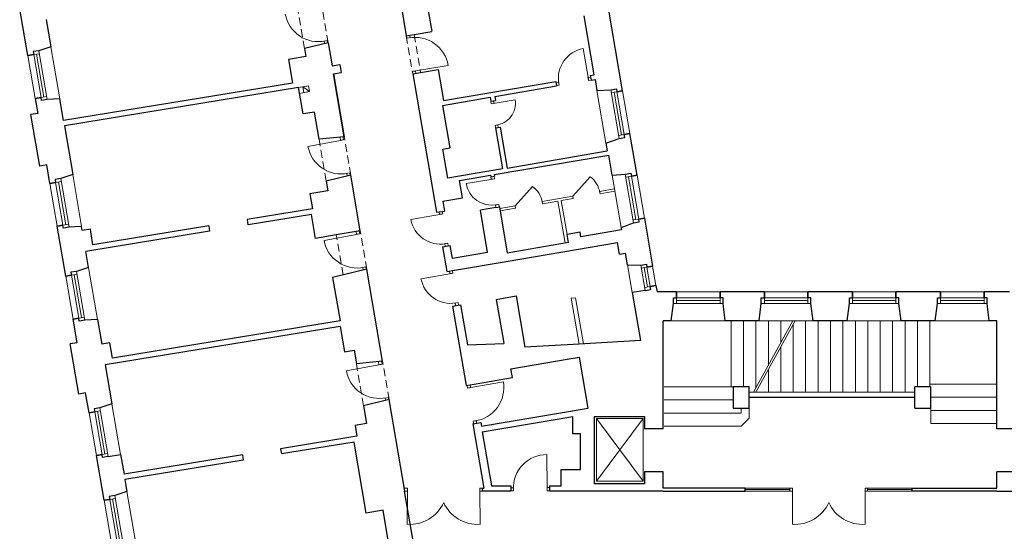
# Model space of a CAD drawing. Header units: centimetres. Extents: x 690840 to 714026, y 27673 to 40762.
# Tile 150 of 162: x 709597 to 709724, y 39016 to 39082. Entities that reach past the tile are written whole.
import ezdxf

# ---------------------------------------------------------------- set-up
doc = ezdxf.new("R2010")
doc.units = ezdxf.units.CM
doc.linetypes.add('DASHED', pattern=[19.05, 12.7, -6.35])
for name, color, linetype, lineweight in [('Drzwi i okna', 51, 'Continuous', 9), ('Kanały wentylacyjne', 3, 'Continuous', 9), ('Przekrojowa', 253, 'Continuous', 25), ('Ramka', 255, 'Continuous', 9), ('Widokowa', 140, 'Continuous', 9)]:
    doc.layers.add(name, color=color, linetype=linetype, lineweight=lineweight)

# ---------------------------------------------------------------- blocks, each defined once
blk = doc.blocks.new('zw$2918')
at = {"layer": 'Drzwi i okna', "color": 0}
for p, q in [((1351.6, -1801.4), (1350.5, -1794.9)), ((1360.5, -1799.9), (1351.6, -1801.4)), ((1359.5, -1800.1), (1358.4, -1793.6)), ((1137, -1809.3), (1145.8, -1807.7)), ((1138, -1809.1), (1139.1, -1815.5)), ((1145.8, -1807.7), (1146.9, -1813.6)), ((1818.8, -1907), (1805.9, -1828.1)), ((1373.6, -1885.8), (1458, -1871.9)), ((1374.6, -1885.7), (1365.7, -1887.1)), ((1365.7, -1887.1), (1366.8, -1893.5)), ((1374.7, -1892.2), (1373.6, -1885.8)), ((1817.9, -1901.6), (1819.4, -1910.5)), ((1824.5, -1901.5), (1818.1, -1902.6)), ((1742.2, -1915), (1735.7, -1916.1)), ((1743.5, -1922.9), (1737, -1924)), ((1742, -1914), (1743.5, -1922.9)), ((1819.4, -1910.5), (1825.8, -1909.4)), ((1568.7, -1970.2), (1567.6, -1963.7)), ((1568.7, -1970.2), (1630.4, -1960.2)), ((1577.6, -1968.8), (1568.7, -1970.2)), ((1575.6, -1969), (1574.5, -1962.5)), ((1585.5, -2025.1), (1578.6, -2026.3)), ((1578.6, -2026.3), (1579.6, -2032.7)), ((1586.5, -2031.5), (1585.5, -2025.1)), ((1180.6, -2064.7), (1096.5, -2080.2)), ((1179.1, -2056.7), (1180.6, -2064.7)), ((1179.6, -2064.9), (1188.4, -2063.3)), ((1188.4, -2063.3), (1187.1, -2056.2)), ((1195.3, -2150.4), (1204.2, -2148.8)), ((1196.3, -2150.2), (1197.3, -2155.8)), ((1204.2, -2148.8), (1205.2, -2154.5)), ((1572.8, -2164.4), (1503.7, -2175.8)), ((1568.4, -2165.1), (1567.3, -2158.6)), ((1568.4, -2165.1), (1577.2, -2163.6)), ((1577.2, -2163.6), (1576.2, -2157.1)), ((1579.3, -2231.1), (1588.2, -2229.7)), ((1580.4, -2237.5), (1579.3, -2231.1)), ((1588.2, -2229.7), (1589.2, -2236.1)), ((1440.3, -2254.8), (1361.5, -2268.6)), ((1434.7, -2249.2), (1435.8, -2255.6)), ((1434.8, -2255.8), (1443.7, -2254.2)), ((1443.7, -2254.2), (1442.6, -2247.8)), ((1222, -2307.2), (1137.9, -2322.7)), ((1220.8, -2300.3), (1222, -2307.2)), ((1221.1, -2307.4), (1229.9, -2305.8)), ((1229.9, -2305.8), (1228.6, -2298.7)), ((1448.1, -2331.5), (1456.9, -2330)), ((1449.1, -2331.4), (1450.2, -2337.9)), ((1456.9, -2330), (1458.1, -2336.5)), ((1236.8, -2392.9), (1245.6, -2391.2)), ((1237.8, -2392.7), (1238.9, -2399)), ((1245.6, -2391.2), (1246.7, -2397)), ((1466.6, -2407.6), (1387.8, -2421.4)), ((1461, -2402), (1462.2, -2408.4)), ((1461.2, -2408.5), (1470, -2407)), ((1470, -2407), (1468.9, -2400.6)), ((1474.4, -2484.3), (1483.3, -2482.8)), ((1475.4, -2484.1), (1476.5, -2490.6)), ((1483.3, -2482.8), (1484.4, -2489.3)), ((1278, -2635.3), (1279.5, -2643.3)), ((1287.4, -2641.9), (1286, -2634.6)), ((1279.5, -2643.3), (1195.4, -2658.8)), ((1278.5, -2643.5), (1287.4, -2641.9)), ((1515.7, -2701.9), (1600, -2687.6)), ((1507.8, -2703.3), (1506.6, -2696.3)), ((1516.7, -2701.7), (1507.8, -2703.3)), ((1514.5, -2695), (1515.7, -2701.9)), ((1294.2, -2729), (1303.1, -2727.4)), ((1295.2, -2728.8), (1296.4, -2735.1)), ((1303.1, -2727.4), (1304.2, -2733.2)), ((1531.2, -2787.4), (1522.3, -2788.9)), ((1522.3, -2788.9), (1523.3, -2794.9)), ((1530.2, -2787.6), (1531.2, -2793.6)), ((1712.5, -2960), (1712.1, -2874.5)), ((1352.7, -2961.1), (1346.2, -2961.1)), ((1352.6, -2970.1), (1352.7, -2961.1)), ((1539.7, -2970.1), (1539.7, -2961.1)), ((1539.7, -2961.1), (1546.2, -2961.1)), ((1625.6, -2960.5), (1619, -2960.5)), ((1625.6, -2959.5), (1625.6, -2968.5)), ((1712.5, -2959), (1712.5, -2968)), ((1719, -2960), (1712.5, -2960)), ((2344.7, -2961.1), (2338.2, -2961.1)), ((2344.7, -2970.1), (2344.7, -2961.1)), ((2531.8, -2970.1), (2531.7, -2961.1)), ((2531.7, -2961.1), (2538.2, -2961.1)), ((1346.2, -2969.1), (1352.6, -2969.1)), ((1352.6, -2969.1), (1352.5, -3054.6)), ((1546.2, -2969.1), (1539.7, -2969.1)), ((1539.7, -2969.1), (1539.8, -3054.6)), ((1625.6, -2968.5), (1619, -2968.5)), ((1712.5, -2968), (1719, -2968)), ((2338.2, -2969.1), (2344.7, -2969.1)), ((2344.7, -2969.1), (2344.6, -3054.6)), ((2538.2, -2969.1), (2531.8, -2969.1)), ((2531.8, -2969.1), (2531.9, -3054.6))]:
    blk.add_line(p, q, dxfattribs=at)
at = {"layer": 'Drzwi i okna', "color": 0, "ltscale": 1.6}
for p, q in [((1778.9, -2208.5), (1823.5, -2158.4)), ((1630.6, -2233.8), (1675.1, -2183.8))]:
    blk.add_line(p, q, dxfattribs=at)
for centre, radius, start, end in [((1123.5, -1723.6), 86.7, 190.2929, 281.9036), ((1372.3, -1885.9), 86.7, 9.2331, 100.8437), ((1573.2, -1968.6), 57.8, 276.9522, 8.388), ((1181.8, -2064.7), 86.7, 190.2929, 281.9036), ((1787, -2208.6), 62, 8.3094, 53.9766), ((1638.7, -2234), 62, 8.3094, 53.9766), ((1223.3, -2307.2), 86.7, 190.2929, 281.9036), ((1280.8, -2643.3), 86.7, 190.2929, 281.9036), ((1514.5, -2702.3), 86.7, 278.1541, 9.7648), ((1712.3, -2961.3), 86.7, 90.1458, 181.7564), ((1359.1, -2959.4), 95.4, 266.0716, 335.8764), ((1533.3, -2959.4), 95.4, 204.1236, 273.9284), ((2351.1, -2959.4), 95.4, 266.0716, 335.8764), ((2525.3, -2959.4), 95.4, 204.1236, 273.9284)]:
    blk.add_arc(centre, radius, start, end, dxfattribs=at)
at = {"layer": 'Drzwi i okna', "color": 0}
for centre, radius, start, end in [((1819.3, -1904.7), 77.8, 99.9306, 189.3047), ((1357.5, -1809.3), 78.2, 277.7082, 281.0068), ((1741.5, -1918.6), 78.2, 7.6634, 10.962), ((1198.1, -2141), 78.2, 98.7681, 102.0666), ((1570.3, -2164.2), 67.5, 189.8932, 279.8733), ((1569.9, -2153.5), 78.2, 277.7578, 281.0564), ((1452.6, -2332), 78.2, 98.2531, 101.5517), ((1437.9, -2254.4), 77.8, 190.5203, 279.8944), ((1239.5, -2383.4), 78.2, 98.7681, 102.0666), ((1479, -2484.8), 78.2, 98.2531, 101.5517), ((1464.2, -2407.1), 77.8, 190.5203, 279.8944), ((1297, -2719.6), 78.2, 98.7681, 102.0666), ((1525.4, -2779.5), 78.2, 97.9911, 101.2896), ((1430.8, -2965.8), 78.2, 178.2653, 181.5639), ((1461.5, -2965.8), 78.2, 358.4361, 1.7347), ((1634.4, -2963.8), 78.2, 358.6209, 1.9195), ((2422.8, -2965.8), 78.2, 178.2653, 181.5639), ((2453.6, -2965.8), 78.2, 358.4361, 1.7347)]:
    blk.add_arc(centre, radius, start, end, dxfattribs=at)
at = {"layer": 'Kanały wentylacyjne', "color": 0}
for p, q in [((1093.3, -1925.2), (1072.1, -1928.8)), ((1083.1, -1926.9), (1097.9, -1924.4)), ((1085.7, -1941.7), (1083.1, -1926.9)), ((1083.1, -1926.9), (1100.4, -1939.1)), ((1097.9, -1924.4), (1100.4, -1939.1)), ((1095.9, -1939.9), (1074.7, -1943.6)), ((1100.4, -1939.1), (1085.7, -1941.7))]:
    blk.add_line(p, q, dxfattribs=at)
at = {"layer": 'Przekrojowa', "color": 0, "ltscale": 1.6}
for p, q in [((1301.4, -1512.1), (1349.9, -1795)), ((1385.2, -1607.3), (1415.4, -1783.7)), ((375.3, -1846.3), (353.9, -1721.1)), ((1907.2, -1936.8), (1869.9, -1718.9)), ((1834, -1895.8), (1808.1, -1744.1)), ((422.3, -1753.6), (434.3, -1823.6)), ((1349.9, -1795), (1369.8, -1791.6)), ((1369.8, -1791.6), (1415.4, -1783.8)), ((434.3, -1823.6), (403.3, -1833.7)), ((1148.5, -1813.2), (1087.4, -1828.1)), ((1148.5, -1813.2), (1158.6, -1872.4)), ((1090.9, -1848.4), (1046.5, -1856)), ((1087.4, -1828.1), (1090.9, -1848.4)), ((1046.5, -1856), (1057, -1917.1)), ((1158.6, -1872.4), (1178.3, -1869)), ((1178.3, -1869), (1181.9, -1889.7)), ((1162.2, -1893.1), (1181.9, -1889.7)), ((1162.2, -1893.1), (1190, -2055.7)), ((1190, -2055.7), (1162.2, -1893.1)), ((1366.8, -1893.5), (1386.7, -1890.1)), ((1366.8, -1893.5), (1427.9, -2250.3)), ((1386.7, -1890.1), (1432.3, -1882.3)), ((1432.3, -1882.3), (1445.9, -1962.2)), ((1823.8, -1897.6), (1834, -1895.8)), ((1823.8, -1897.6), (1825.8, -1909.4)), ((1057, -1917.1), (466.8, -2013.8)), ((1445.9, -1962.2), (1735.1, -1912.7)), ((1577.8, -1951.8), (1737.1, -1924.6)), ((1735.1, -1912.7), (1737.1, -1924.6)), ((1825.8, -1909.4), (1836.1, -1907.7)), ((1836.1, -1907.7), (1841, -1936.4)), ((1072.1, -1928.8), (469.2, -2027.6)), ((1083.8, -1996.7), (1072.1, -1928.8)), ((1577.8, -1951.8), (1579.5, -1961.7)), ((1841, -1936.4), (1876.5, -1934.1)), ((394.2, -1956.7), (400.7, -1995.2)), ((457.3, -1957.9), (424.7, -1959.2)), ((466.8, -2013.8), (457.3, -1957.9)), ((1443, -1974.9), (1566, -1953.8)), ((1443, -1974.9), (1461.8, -2084.3)), ((1566, -1953.8), (1567.6, -1963.7)), ((1567.6, -1963.7), (1579.5, -1961.7)), ((400.7, -1995.2), (383, -1998.2)), ((405.7, -2131.3), (383, -1998.2)), ((1113.3, -1991.7), (1083.8, -1996.7)), ((1125.3, -2061.7), (1113.3, -1991.7)), ((469.2, -2027.6), (490.6, -2152.8)), ((1579.5, -2032.7), (1591.3, -2030.7)), ((1579.5, -2032.7), (1597.6, -2138.1)), ((1591.3, -2030.7), (1609.4, -2136.1)), ((1944.4, -2154.6), (1926, -2047.2)), ((1190, -2055.7), (1125.3, -2061.7)), ((1864.2, -2072.4), (1898, -2059.9)), ((1864.2, -2072.4), (1867.6, -2092)), ((1443.8, -2087.3), (1461.8, -2084.3)), ((1456.6, -2162.2), (1443.8, -2087.3)), ((1576.5, -2153), (1871.2, -2102.6)), ((1609.4, -2136.1), (1867.6, -2092)), ((1880, -2154.2), (1871.2, -2102.6)), ((423.5, -2128.2), (405.7, -2131.3)), ((431.6, -2175.6), (423.5, -2128.2)), ((490.6, -2152.8), (459.6, -2162.9)), ((1206.8, -2154.3), (1143.8, -2169.6)), ((1231.4, -2298.2), (1206.8, -2154.3)), ((1597.6, -2138.1), (1456.6, -2162.2)), ((1486.8, -2168.3), (1566.6, -2154.7)), ((1566.6, -2154.7), (1567.3, -2158.6)), ((1576.5, -2153), (1577.1, -2156.9)), ((1880, -2154.2), (1913.8, -2152)), ((1143.8, -2169.6), (1148, -2194.6)), ((1494.4, -2212.7), (1486.8, -2168.3)), ((1567.3, -2158.6), (1577.1, -2156.9)), ((1148, -2194.6), (1101.7, -2202.5)), ((1101.7, -2202.5), (1108.3, -2241.1)), ((1443.7, -2221.3), (1494.4, -2212.7)), ((1443.7, -2221.3), (1448.1, -2246.9)), ((1108.3, -2241.1), (939.6, -2268.7)), ((1105.7, -2255.7), (942.1, -2282.5)), ((1116.4, -2317.8), (1105.7, -2255.7)), ((1427.9, -2250.3), (1448.1, -2246.9)), ((1580.4, -2237.5), (1540.9, -2244.3)), ((1559.1, -2353.8), (1540.9, -2244.3)), ((1580.4, -2237.5), (1590.2, -2235.8)), ((1590.2, -2235.8), (1610, -2355.2)), ((939.6, -2268.7), (941.9, -2282.5)), ((1903.1, -2289.6), (1935.3, -2277.7)), ((1963.3, -2265), (1984.5, -2389.1)), ((472.5, -2415.1), (450.5, -2285.9)), ((513.6, -2287.2), (481, -2288.5)), ((515.2, -2297), (513.6, -2287.2)), ((536, -2293.6), (515.2, -2297)), ((843.2, -2298.7), (524.5, -2351)), ((542.8, -2333.8), (536, -2293.6)), ((840.9, -2284.9), (542.8, -2333.8)), ((840.9, -2284.9), (843.2, -2298.7)), ((1231.4, -2298.2), (1169.6, -2308.7)), ((1797.7, -2301.8), (1764.2, -2307.5)), ((1767.8, -2328.2), (1764.2, -2307.5)), ((1799.8, -2313.6), (1797.7, -2301.8)), ((1904.2, -2295.8), (1799.8, -2313.6)), ((1903.1, -2289.6), (1904.2, -2295.8)), ((1169.6, -2308.7), (1116.4, -2317.8)), ((1607.4, -2376.9), (1894.2, -2327.9)), ((1767.8, -2328.2), (1610, -2355.2)), ((1899.4, -2358.5), (1894.2, -2327.9)), ((531.5, -2392.3), (524.5, -2351)), ((1443.1, -2339), (1463.3, -2335.6)), ((1443.1, -2339), (1454.1, -2403.1)), ((1468.9, -2369.2), (1463.3, -2335.6)), ((1559.1, -2353.8), (1468.9, -2369.2)), ((1899.4, -2358.5), (1914.5, -2355.9)), ((1919.6, -2385.9), (1914.5, -2355.9)), ((1474.3, -2399.7), (1607.4, -2376.9)), ((531.5, -2392.3), (500.6, -2402.4)), ((1248.3, -2396.7), (1159.9, -2418.3)), ((1288.9, -2634.3), (1248.3, -2396.7)), ((1454.1, -2403.1), (1474.3, -2399.7)), ((1919.6, -2385.9), (1953.9, -2386.5)), ((1159.9, -2418.3), (1179.1, -2530.4)), ((1965, -2451.5), (1931.8, -2457.2)), ((1931.8, -2457.2), (1952.9, -2580.6)), ((1931.8, -2457.2), (1932.7, -2462.3)), ((1993, -2438.8), (1993.9, -2444.3)), ((1993, -2438.8), (1995.8, -2455.3)), ((2046.2, -2455.3), (1995.8, -2455.3)), ((2272.2, -2455.3), (2158.2, -2455.3)), ((2499.2, -2455.3), (2384.2, -2455.3)), ((2726.2, -2455.3), (2611.2, -2455.3)), ((2903.8, -2455.3), (2838.2, -2455.3)), ((1581.5, -2474.7), (1632.8, -2465.9)), ((1581.5, -2474.7), (1599.9, -2582.3)), ((1632.8, -2465.9), (1655.4, -2598)), ((2032.6, -2530.3), (2038.4, -2485.1)), ((2171.7, -2530.3), (2166, -2485.1)), ((2258.6, -2530.3), (2264.4, -2485.1)), ((2397.7, -2530.3), (2392, -2485.1)), ((2485.6, -2530.3), (2491.4, -2485.1)), ((2624.7, -2530.3), (2619, -2485.1)), ((2712.6, -2530.3), (2718.4, -2485.1)), ((2851.7, -2530.3), (2846, -2485.1)), ((1469.3, -2491.8), (1489.5, -2488.4)), ((1469.3, -2491.8), (1504.5, -2696.8)), ((1489.5, -2488.4), (1507.2, -2591.9)), ((501.9, -2586.6), (491.4, -2525.5)), ((554.5, -2526.7), (522, -2528)), ((554.5, -2526.7), (565.3, -2589.8)), ((1179.1, -2530.4), (592.9, -2626.5)), ((2011.9, -2808.1), (2011.9, -2530.3)), ((2032.6, -2530.3), (2011.9, -2530.3)), ((2258.6, -2530.3), (2171.7, -2530.3)), ((2485.6, -2530.3), (2397.7, -2530.3)), ((2712.6, -2530.3), (2624.7, -2530.3)), ((2870.9, -2530.3), (2851.7, -2530.3)), ((2870.9, -2808.1), (2870.9, -2530.3)), ((1179.2, -2544.6), (574.5, -2643.7)), ((1179.2, -2544.6), (1190.3, -2609.6)), ((501.9, -2586.6), (484.1, -2589.6)), ((586, -2586.4), (565.3, -2589.8)), ((592.9, -2626.5), (586, -2586.4)), ((1599.9, -2582.3), (1600.9, -2588.2)), ((1952.9, -2580.6), (1795.1, -2589.8)), ((506.2, -2718.7), (484.1, -2589.6)), ((1190.3, -2609.6), (1215.2, -2605.3)), ((1215.2, -2605.3), (1221.2, -2640.6)), ((1507.2, -2591.9), (1600.9, -2588.2)), ((1795.1, -2589.8), (1655.4, -2598)), ((1288.9, -2634.3), (1221.2, -2640.6)), ((1619.4, -2653.9), (1764.3, -2629.1)), ((1764.3, -2629.1), (1795.8, -2623.7)), ((1818.2, -2754.8), (1795.8, -2623.7)), ((574.5, -2643.7), (591.7, -2744.2)), ((1623.2, -2676.5), (1619.4, -2653.9)), ((1524.7, -2693.4), (1623.2, -2676.5)), ((1504.5, -2696.8), (1524.7, -2693.4)), ((2191.9, -2699.8), (2191.9, -2754.8)), ((2232.9, -2699.8), (2191.9, -2699.8)), ((2232.9, -2754.8), (2232.9, -2699.8)), ((2659.9, -2754.8), (2659.9, -2699.8)), ((2700.9, -2699.8), (2659.9, -2699.8)), ((2700.9, -2754.8), (2700.9, -2699.8)), ((523.9, -2715.7), (506.2, -2718.7)), ((532.7, -2767), (523.9, -2715.7)), ((1305.8, -2732.9), (1239.8, -2748.9)), ((1346.2, -2969.1), (1305.8, -2732.9)), ((2232.9, -2726.8), (2659.9, -2726.8)), ((591.7, -2744.2), (560.7, -2754.3)), ((1239.8, -2748.9), (1247.6, -2794.5)), ((1543.2, -2801.8), (1818.2, -2754.8)), ((2191.9, -2754.8), (2232.9, -2754.8)), ((2659.9, -2754.8), (2700.9, -2754.8)), ((1545.7, -2816.2), (1778.5, -2776.4)), ((1778.5, -2821.3), (1778.5, -2776.4)), ((1834.3, -2949.8), (1834.3, -2777)), ((1834.3, -2777), (1963.9, -2777)), ((1963.9, -2777), (1963.9, -2808.1)), ((1247.6, -2794.5), (1218, -2799.6)), ((1218, -2799.6), (1222.7, -2827.2)), ((1521.4, -2795.4), (1541.5, -2792)), ((1521.4, -2795.4), (1549.7, -2961.1)), ((1541.6, -2791.9), (1543.2, -2801.8)), ((2011.9, -2808.1), (1963.9, -2808.1)), ((2918.9, -2808.1), (2870.9, -2808.1)), ((1222.7, -2827.2), (1025.6, -2859.6)), ((1545.7, -2816.2), (1569.5, -2955.1)), ((1798.5, -2821.3), (1778.5, -2821.3)), ((1798.5, -2913.3), (1798.5, -2821.3)), ((1025.6, -2859.6), (1028, -2873.1)), ((1215.3, -2842.4), (1028, -2873.1)), ((1246.6, -3025.7), (1215.3, -2842.4)), ((571.3, -2992.7), (551.6, -2877.4)), ((582.2, -2880), (614, -2874.6)), ((614, -2874.6), (622.7, -2925.6)), ((927.6, -2875.6), (622.7, -2925.6)), ((930, -2889.1), (625, -2939.1)), ((927.6, -2875.6), (930, -2889.1)), ((1748.5, -2955.1), (1748.5, -2913.3)), ((1748.5, -2913.3), (1798.5, -2913.3)), ((625, -2939.1), (630.3, -2970)), ((2011.9, -2919.1), (1963.9, -2919.1)), ((1963.9, -2919.1), (1963.9, -2949.8)), ((2011.9, -2961.1), (2011.9, -2919.1)), ((2870.9, -2961.1), (2870.9, -2919.1)), ((2918.9, -2919.1), (2870.9, -2919.1)), ((627.8, -2955), (630.3, -2970)), ((1546.2, -2969.1), (1546.2, -2961.1)), ((1546.2, -2961.1), (1549.7, -2961.1)), ((1569.5, -2955.1), (1619, -2955.1)), ((1619, -2955.1), (1619, -2969.1)), ((1719, -2955.1), (1748.5, -2955.1)), ((1719, -2955.1), (1719, -2969.1)), ((1963.9, -2949.8), (1834.3, -2949.8)), ((2222.8, -2961.1), (2011.9, -2961.1)), ((2222.8, -2969.1), (2222.8, -2961.1)), ((2652.8, -2969.1), (2652.8, -2961.1)), ((2652.8, -2961.1), (2870.9, -2961.1)), ((630.3, -2970), (599.3, -2980)), ((1344.5, -2969.1), (1368.1, -3107.1)), ((1346.2, -2969.1), (1344.5, -2969.1)), ((1619, -2969.1), (1546.2, -2969.1)), ((1787.9, -2969.1), (1719, -2969.1)), ((2011.9, -2969.1), (1787.9, -2969.1)), ((1999.9, -2969.1), (1996.9, -2969.1)), ((2011.9, -2969.1), (2222.8, -2969.1)), ((2870.9, -2969.1), (2652.8, -2969.1)), ((2870.9, -2969.1), (3128.8, -2969.1)), ((1290, -3018.3), (1246.6, -3025.7)), ((1305.1, -3106.7), (1290, -3018.3))]:
    blk.add_line(p, q, dxfattribs=at)
at = {"layer": 'Przekrojowa', "color": 0}
for p, q in [((390, -1843.8), (375.3, -1846.3)), ((375.3, -1846.3), (390, -1843.8)), ((403.3, -1833.7), (388.7, -1836.1)), ((388.7, -1836.1), (390, -1843.8)), ((1876.5, -1934.1), (1891.1, -1931.7)), ((1891.1, -1931.7), (1892.4, -1939.3)), ((1892.4, -1939.3), (1907.2, -1936.8)), ((1907.2, -1936.8), (1892.4, -1939.3)), ((408.9, -1954.2), (394.2, -1956.7)), ((394.2, -1956.7), (408.9, -1954.2)), ((410.2, -1961.9), (408.9, -1954.2)), ((424.8, -1959.4), (410.2, -1961.9)), ((1911.3, -2049.7), (1926, -2047.2)), ((1926, -2047.2), (1911.3, -2049.7)), ((1912.6, -2057.4), (1911.3, -2049.7)), ((1898, -2059.9), (1912.6, -2057.4)), ((1913.8, -2152), (1928.4, -2149.5)), ((1928.4, -2149.5), (1929.7, -2157.2)), ((1929.7, -2157.2), (1944.4, -2154.6)), ((1944.4, -2154.6), (1929.7, -2157.2)), ((446.3, -2173), (431.6, -2175.6)), ((431.6, -2175.6), (446.3, -2173)), ((459.6, -2162.9), (445, -2165.4)), ((445, -2165.4), (446.3, -2173)), ((1935.3, -2277.7), (1949.9, -2275.2)), ((1948.6, -2267.6), (1963.3, -2265)), ((1963.3, -2265), (1948.6, -2267.6)), ((1949.9, -2275.2), (1948.6, -2267.6)), ((465.2, -2283.4), (450.5, -2285.9)), ((450.5, -2285.9), (465.2, -2283.4)), ((466.5, -2291.1), (465.2, -2283.4)), ((481.1, -2288.6), (466.5, -2291.1)), ((1953.9, -2386.5), (1968.5, -2384)), ((1953.9, -2386.5), (1968.5, -2384)), ((1968.5, -2384), (1969.8, -2391.6)), ((500.6, -2402.4), (486, -2404.9)), ((486, -2404.9), (487.3, -2412.6)), ((1969.8, -2391.6), (1984.5, -2389.1)), ((1984.5, -2389.1), (1969.8, -2391.6)), ((487.3, -2412.6), (472.5, -2415.1)), ((472.5, -2415.1), (487.3, -2412.6)), ((1965, -2451.5), (1979.6, -2449)), ((1978.3, -2441.4), (1993, -2438.8)), ((1993, -2438.8), (1978.3, -2441.4)), ((1979.6, -2449), (1978.3, -2441.4)), ((2046.2, -2470.3), (2046.2, -2455.3)), ((2046.2, -2455.3), (2046.2, -2470.3)), ((2158.2, -2470.3), (2158.2, -2455.3)), ((2158.2, -2455.3), (2158.2, -2470.3)), ((2272.2, -2470.3), (2272.2, -2455.3)), ((2272.2, -2455.3), (2272.2, -2470.3)), ((2384.2, -2470.3), (2384.2, -2455.3)), ((2384.2, -2455.3), (2384.2, -2470.3)), ((2499.2, -2470.3), (2499.2, -2455.3)), ((2499.2, -2455.3), (2499.2, -2470.3)), ((2611.2, -2470.3), (2611.2, -2455.3)), ((2611.2, -2455.3), (2611.2, -2470.3)), ((2726.2, -2470.3), (2726.2, -2455.3)), ((2726.2, -2455.3), (2726.2, -2470.3)), ((2838.2, -2470.3), (2838.2, -2455.3)), ((2838.2, -2455.3), (2838.2, -2470.3)), ((2038.4, -2485.1), (2038.4, -2470.3)), ((2038.4, -2470.3), (2046.2, -2470.3)), ((2166, -2470.3), (2158.2, -2470.3)), ((2166, -2485.1), (2166, -2470.3)), ((2264.4, -2485.1), (2264.4, -2470.3)), ((2264.4, -2470.3), (2272.2, -2470.3)), ((2392, -2470.3), (2384.2, -2470.3)), ((2392, -2485.1), (2392, -2470.3)), ((2491.4, -2485.1), (2491.4, -2470.3)), ((2491.4, -2470.3), (2499.2, -2470.3)), ((2619, -2470.3), (2611.2, -2470.3)), ((2619, -2485.1), (2619, -2470.3)), ((2718.4, -2485.1), (2718.4, -2470.3)), ((2718.4, -2470.3), (2726.2, -2470.3)), ((2846, -2470.3), (2838.2, -2470.3)), ((2846, -2485.1), (2846, -2470.3)), ((506.1, -2523), (491.4, -2525.5)), ((491.4, -2525.5), (506.1, -2523)), ((507.5, -2530.6), (506.1, -2523)), ((522, -2528.1), (507.5, -2530.6)), ((547.4, -2764.4), (532.7, -2767)), ((532.7, -2767), (547.4, -2764.4)), ((560.7, -2754.3), (546.1, -2756.8)), ((546.1, -2756.8), (547.4, -2764.4)), ((566.3, -2874.8), (551.6, -2877.4)), ((551.6, -2877.4), (566.3, -2874.8)), ((567.6, -2882.5), (566.3, -2874.8)), ((582.2, -2880), (567.6, -2882.5)), ((586, -2990.2), (571.3, -2992.7)), ((571.3, -2992.7), (586, -2990.2)), ((599.3, -2980), (584.7, -2982.5)), ((584.7, -2982.5), (586, -2990.2))]:
    blk.add_line(p, q, dxfattribs=at)
at = {"layer": 'Widokowa', "color": 0, "linetype": 'DASHED', "ltscale": 1.6}
for p, q in [((1087.4, -1828.1), (1069, -1720.4)), ((1148.5, -1813.2), (1131.6, -1714.6)), ((1349.9, -1795), (1366.8, -1893.5)), ((1369.8, -1791.6), (1386.7, -1890.1)), ((1143.8, -2169.6), (1125.3, -2061.7)), ((1206.8, -2154.3), (1190, -2055.7)), ((1248.3, -2396.7), (1231.4, -2298.2)), ((1187.2, -2411.6), (1169.6, -2308.7)), ((1305.8, -2732.9), (1288.9, -2634.3)), ((1239.8, -2748.9), (1221.2, -2640.6))]:
    blk.add_line(p, q, dxfattribs=at)
at = {"layer": 'Widokowa', "color": 0, "ltscale": 1.6}
for p, q in [((434.3, -1823.6), (457.3, -1957.9)), ((375.3, -1846.3), (394.2, -1956.7)), ((1864.2, -2072.4), (1841, -1936.4)), ((1926, -2047.2), (1907.2, -1936.8)), ((490.6, -2152.8), (513.6, -2287.2)), ((1903.1, -2289.6), (1880, -2154.2)), ((1963.3, -2265), (1944.4, -2154.6)), ((431.6, -2175.6), (450.5, -2285.9)), ((1886.2, -2190.1), (1847.9, -2196.7)), ((1848.9, -2202.6), (1847.9, -2196.7)), ((1887.1, -2196.1), (1848.9, -2202.6)), ((1778.9, -2208.5), (1699.5, -2222)), ((1700.6, -2228), (1699.5, -2222)), ((1740.3, -2221.2), (1700.6, -2228)), ((1758.9, -2329.8), (1740.3, -2221.2)), ((1779.9, -2214.4), (1749.2, -2219.6)), ((1764.2, -2307.5), (1749.2, -2219.6)), ((1779.9, -2214.4), (1778.9, -2208.5)), ((1630.6, -2233.8), (1591, -2240.6)), ((1631.6, -2239.8), (1592, -2246.5)), ((1631.6, -2239.8), (1630.6, -2233.8)), ((531.5, -2392.3), (554.5, -2526.7)), ((1919.6, -2385.9), (1931.8, -2457.2)), ((1984.5, -2389.1), (1993, -2438.8)), ((472.5, -2415.1), (491.4, -2525.5)), ((2158.2, -2455.3), (2046.2, -2455.3)), ((2384.2, -2455.3), (2272.2, -2455.3)), ((2611.2, -2455.3), (2499.2, -2455.3)), ((2838.2, -2455.3), (2726.2, -2455.3)), ((1774.9, -2471.5), (1785.9, -2470.9)), ((1774.9, -2471.5), (1795.2, -2589.8)), ((1785.9, -2470.9), (1806.1, -2589.2)), ((2177.2, -2530.3), (2027.2, -2530.3)), ((2186.6, -2699.8), (2186.6, -2530.3)), ((2218.6, -2699.8), (2218.6, -2530.3)), ((2244.5, -2713.9), (2345.7, -2530.3)), ((2250.6, -2702.8), (2250.6, -2530.3)), ((2250.6, -2713.9), (2351.9, -2530.3)), ((2403.2, -2530.3), (2253.2, -2530.3)), ((2282.6, -2644.8), (2282.6, -2530.3)), ((2314.6, -2586.8), (2314.6, -2530.3)), ((2378.6, -2713.9), (2378.6, -2530.3)), ((2410.6, -2713.9), (2410.6, -2530.3)), ((2442.6, -2713.9), (2442.6, -2530.3)), ((2474.6, -2713.9), (2474.6, -2530.3)), ((2630.2, -2530.3), (2480.2, -2530.3)), ((2506.6, -2713.9), (2506.6, -2530.3)), ((2538.6, -2713.9), (2538.6, -2530.3)), ((2570.6, -2713.9), (2570.6, -2530.3)), ((2602.6, -2713.9), (2602.6, -2530.3)), ((2634.6, -2713.9), (2634.6, -2530.3)), ((2666.6, -2699.8), (2666.6, -2530.3)), ((2698.6, -2699.8), (2698.6, -2530.3)), ((2870.9, -2530.3), (2707.2, -2530.3)), ((2346.6, -2713.9), (2346.6, -2539.8)), ((2314.6, -2713.9), (2314.6, -2597.8)), ((2282.6, -2713.9), (2282.6, -2655.9)), ((2191.9, -2699.8), (2013.9, -2699.8)), ((2191.9, -2699.8), (2186.6, -2699.8)), ((2232.9, -2713.9), (2659.9, -2713.9)), ((2868.9, -2692.9), (2698.6, -2692.9)), ((2191.9, -2733.8), (2013.9, -2733.8)), ((2868.9, -2726.9), (2700.9, -2726.9)), ((591.7, -2744.2), (614, -2874.6)), ((2212.4, -2767.8), (2212.4, -2754.8)), ((2232.9, -2754.8), (2232.9, -2781.2)), ((2700.9, -2754.8), (2700.9, -2794.9)), ((2868.9, -2760.9), (2700.9, -2760.9)), ((532.7, -2767), (551.6, -2877.4)), ((1959.8, -2781.8), (1840.2, -2943)), ((1959.8, -2943), (1840.2, -2781.8)), ((1959.8, -2781.8), (1840.2, -2781.8)), ((1840.2, -2781.8), (1840.2, -2943)), ((1959.8, -2943), (1959.8, -2781.8)), ((2212.4, -2767.8), (2013.9, -2767.8)), ((2232.9, -2781.2), (2212.4, -2801.8)), ((2212.4, -2801.8), (2013.9, -2801.8)), ((2868.9, -2794.9), (2700.9, -2794.9)), ((1840.2, -2943), (1959.8, -2943)), ((2222.8, -2961.1), (2338.2, -2961.1)), ((2222.8, -2965.1), (2338.2, -2965.1)), ((2338.2, -2961.1), (2338.2, -2969.1)), ((2538.2, -2961.1), (2652.8, -2961.1)), ((2538.2, -2961.1), (2538.2, -2969.1)), ((2538.2, -2965.1), (2652.8, -2965.1)), ((571.3, -2992.7), (590.2, -3103.1)), ((630.3, -2970), (653.3, -3104.3)), ((2222.8, -2969.1), (2338.2, -2969.1)), ((2538.2, -2969.1), (2652.8, -2969.1))]:
    blk.add_line(p, q, dxfattribs=at)
at = {"layer": 'Widokowa', "color": 0}
for p, q in [((390, -1843.8), (404.6, -1841.3)), ((408.9, -1954.4), (390, -1843.8)), ((416.2, -1953), (397.3, -1842.6)), ((424.8, -1959.4), (403.3, -1833.7)), ((408.9, -1954.2), (423.5, -1951.7)), ((1876.5, -1934.1), (1898, -2059.9)), ((1892.4, -1939.3), (1877.8, -1941.8)), ((1885.1, -1940.6), (1904, -2051)), ((1892.4, -1939.1), (1911.3, -2049.7)), ((1911.3, -2049.7), (1896.7, -2052.2)), ((1913.8, -2152), (1935.3, -2277.7)), ((446.3, -2173), (460.9, -2170.5)), ((465.2, -2283.7), (446.3, -2173)), ((472.5, -2282.2), (453.6, -2171.8)), ((481.1, -2288.6), (459.6, -2162.9)), ((1929.7, -2157.2), (1915.1, -2159.7)), ((1922.4, -2158.4), (1941.3, -2268.8)), ((1929.6, -2156.9), (1948.6, -2267.6)), ((465.2, -2283.4), (479.8, -2280.9)), ((1948.6, -2267.6), (1934, -2270)), ((522, -2528.1), (500.6, -2402.4)), ((1965, -2451.5), (1953.9, -2386.5)), ((1969.8, -2391.6), (1955.2, -2394.1)), ((1971, -2442.6), (1962.5, -2392.9)), ((1978.3, -2441.6), (1969.8, -2391.6)), ((487.3, -2412.6), (501.9, -2410.1)), ((506.2, -2523.2), (487.3, -2412.6)), ((513.4, -2521.7), (494.6, -2411.3)), ((1978.3, -2441.4), (1963.7, -2443.9)), ((2038.4, -2485.1), (2166, -2485.1)), ((2046, -2470.3), (2158.2, -2470.3)), ((2046.2, -2470.3), (2046.2, -2485.1)), ((2046.2, -2477.7), (2158.2, -2477.7)), ((2158.2, -2470.3), (2158.2, -2485.1)), ((2264.4, -2485.1), (2392, -2485.1)), ((2272, -2470.3), (2384.2, -2470.3)), ((2272.2, -2470.3), (2272.2, -2485.1)), ((2272.2, -2477.7), (2384.2, -2477.7)), ((2384.2, -2470.3), (2384.2, -2485.1)), ((2491.4, -2485.1), (2619, -2485.1)), ((2499, -2470.3), (2611.2, -2470.3)), ((2499.2, -2470.3), (2499.2, -2485.1)), ((2499.2, -2477.7), (2611.2, -2477.7)), ((2611.2, -2470.3), (2611.2, -2485.1)), ((2718.4, -2485.1), (2846, -2485.1)), ((2726, -2470.3), (2838.2, -2470.3)), ((2726.2, -2470.3), (2726.2, -2485.1)), ((2726.2, -2477.7), (2838.2, -2477.7)), ((2838.2, -2470.3), (2838.2, -2485.1)), ((506.1, -2523), (520.7, -2520.5)), ((547.4, -2764.4), (562, -2762)), ((566.4, -2875.1), (547.4, -2764.4)), ((573.6, -2873.6), (554.7, -2763.2)), ((582.2, -2880), (560.7, -2754.3)), ((566.3, -2874.8), (580.9, -2872.3)), ((586, -2990.2), (600.6, -2987.7)), ((605, -3100.8), (586, -2990.2)), ((612.2, -3099.3), (593.3, -2988.9)), ((620.8, -3105.7), (599.3, -2980))]:
    blk.add_line(p, q, dxfattribs=at)

msp = doc.modelspace()

# ---------------------------------------------------------------- block references
at = {"layer": 'Ramka', "color": 251, "xscale": 0.05, "yscale": 0.05, "zscale": 0.05}
msp.add_blockref('zw$2918', (709579.26, 39169.34), dxfattribs=at)

doc.saveas('drawing.dxf')
